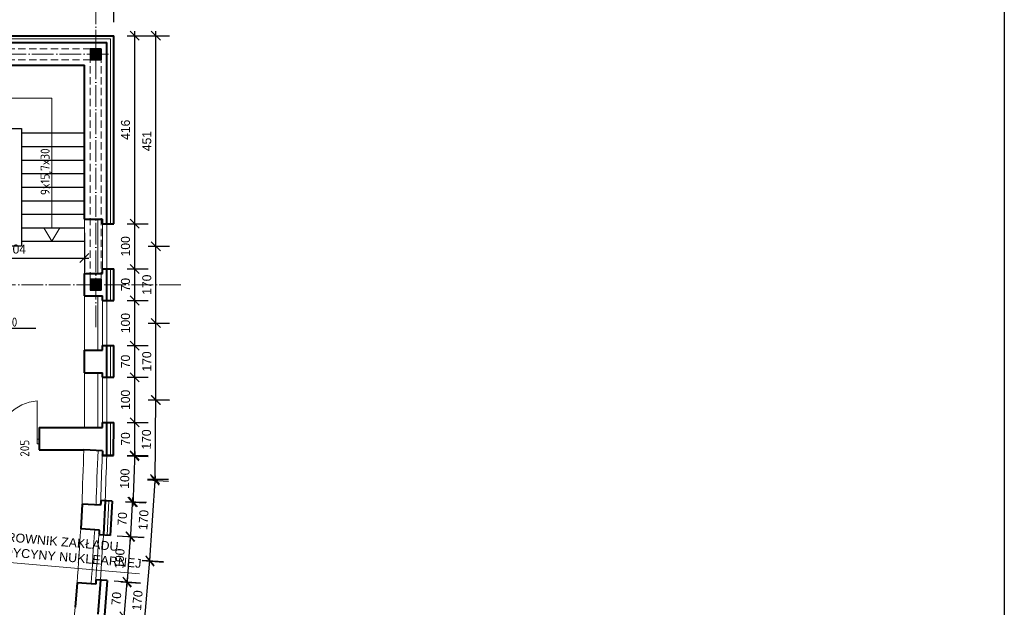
# Model space of a CAD drawing. Header units: millimetres. Extents: x -32003 to -19505, y 17931 to 29358.
# Tile 71 of 92: x -21688 to -19505, y 21105 to 22406. Entities that reach past the tile are written whole.
import ezdxf

# ---------------------------------------------------------------- set-up
doc = ezdxf.new("R2010")
doc.units = ezdxf.units.MM
doc.header["$PDMODE"] = 3
for name, pattern in [('ACAD_ISO03W100', [30, 12, -18]), ('ACAD_ISO04W100', [30.5, 24, -3, 0.5, -3]), ('KRESKOWA_X2', [12, 8, -4])]:
    doc.linetypes.add(name, pattern=pattern)
for name, color, linetype, lineweight in [('_wymiary', 1, 'Continuous', 9), ('drzwi', 140, 'Continuous', 13), ('opisy drzwi', 40, 'Continuous', 13), ('opisy pom', 3, 'Continuous', 18), ('przerywana', 7, 'KRESKOWA_X2', 5), ('schody', 21, 'Continuous', 25), ('symetria', 7, 'ACAD_ISO03W100', 5), ('SZRAF', 51, 'Continuous', 9), ('słupy', 2, 'Continuous', 30), ('ściana', 4, 'Continuous', 40)]:
    doc.layers.add(name, color=color, linetype=linetype, lineweight=lineweight)
doc.styles.add('ISO', font='isocp.shx')
doc.styles.add('ROMANS', font='ROMANS')
doc.styles.add('SYSTEM', font='TXT')
doc.linetypes.add('BATTING', pattern='A,0.0001,-0.1,[134,ltypeshp.shx,S=0.1,R=0,X=-0.1,Y=0],-0.2,[134,ltypeshp.shx,S=0.1,R=180,X=0.1,Y=0],-0.1', length=0.4001)
doc.dimstyles.new('Jacek2', dxfattribs={"dimscale": 2, "dimtxt": 10, "dimasz": 10, "dimexe": 15, "dimexo": 15, "dimgap": 5, "dimtad": 1, "dimdec": 0, "dimrnd": 0.5, "dimzin": 0, "dimdsep": 46, "dimtxsty": 'Standard', "dimblk": 'OBLIQUE', "dimcen": 0, "dimdle": 5, "dimadec": 1, "dimazin": 0, "dimtfac": 1, "dimtdec": 0, "dimtofl": 0, "dimtmove": 0, "dimatfit": 3, "dimfxl": 0, "dimtolj": 1, "dimtzin": 0, "dimarcsym": 0})

# ---------------------------------------------------------------- blocks, each defined once
blk = doc.blocks.new('_OBLIQUE')
at = {"color": 0, "linetype": 'ByBlock'}
blk.add_line((-0.5, -0.5), (0.5, 0.5), dxfattribs=at)
blk = doc.blocks.new('*D908')
at = {"layer": '_wymiary', "color": 0, "lineweight": -2}
for p, q in [((-21882.7, 22400.4), (-21882.7, 22483)), ((-21479.2, 22400.4), (-21479.2, 22483)), ((-21469.2, 22453), (-21892.7, 22453))]:
    blk.add_line(p, q, dxfattribs=at)
at = {"layer": 'Defpoints', "color": 0}
for p in [(-21882.7, 22453), (-21882.7, 22370.4), (-21479.2, 22370.4)]:
    blk.add_point(p, dxfattribs=at)
at = {"layer": '_wymiary', "color": 0, "lineweight": -2, "xscale": 20, "yscale": 20, "zscale": 20, "rotation": 180}
blk.add_blockref('_OBLIQUE', (-21882.7, 22453), dxfattribs=at)
at = {"layer": '_wymiary', "color": 0, "lineweight": -2, "xscale": 20, "yscale": 20, "zscale": 20}
blk.add_blockref('_OBLIQUE', (-21479.2, 22453), dxfattribs=at)
at = {"layer": '_wymiary', "color": 0, "insert": (-21680.9, 22473), "char_height": 20, "attachment_point": 5}
blk.add_mtext('\\A1;404', dxfattribs=at)
blk = doc.blocks.new('*D737')
at = {"layer": '_wymiary', "color": 0, "lineweight": -2}
for p, q in [((-21932.7, 22483), (-21932.7, 22560.4)), ((-21479.2, 22400.4), (-21479.2, 22560.4)), ((-21469.2, 22530.4), (-21942.7, 22530.4))]:
    blk.add_line(p, q, dxfattribs=at)
at = {"layer": 'Defpoints', "color": 0}
for p in [(-21932.7, 22530.4), (-21932.7, 22453), (-21479.2, 22370.4)]:
    blk.add_point(p, dxfattribs=at)
at = {"layer": '_wymiary', "color": 0, "lineweight": -2, "xscale": 20, "yscale": 20, "zscale": 20, "rotation": 180}
blk.add_blockref('_OBLIQUE', (-21932.7, 22530.4), dxfattribs=at)
at = {"layer": '_wymiary', "color": 0, "lineweight": -2, "xscale": 20, "yscale": 20, "zscale": 20}
blk.add_blockref('_OBLIQUE', (-21479.2, 22530.4), dxfattribs=at)
at = {"layer": '_wymiary', "color": 0, "insert": (-21705.9, 22550.4), "char_height": 20, "attachment_point": 5}
blk.add_mtext('\\A1;454', dxfattribs=at)
blk = doc.blocks.new('*D1071')
at = {"layer": '_wymiary', "color": 0, "lineweight": -2}
for p, q in [((-21449.2, 22370.4), (-21403.1, 22370.4)), ((-21433.1, 22380.4), (-21433.1, 21944.4)), ((-21449.2, 21954.4), (-21403.1, 21954.4))]:
    blk.add_line(p, q, dxfattribs=at)
at = {"layer": 'Defpoints', "color": 0}
for p in [(-21479.2, 22370.4), (-21479.2, 21954.4), (-21433.1, 21954.4)]:
    blk.add_point(p, dxfattribs=at)
at = {"layer": '_wymiary', "color": 0, "lineweight": -2, "xscale": 20, "yscale": 20, "zscale": 20}
for p, rotation in [((-21433.1, 22370.4), 90), ((-21433.1, 21954.4), 270)]:
    blk.add_blockref('_OBLIQUE', p, dxfattribs=dict(at, rotation=rotation))
at = {"layer": '_wymiary', "color": 0, "insert": (-21453.1, 22162.4), "char_height": 20, "attachment_point": 5, "rotation": 90}
blk.add_mtext('\\A1;416', dxfattribs=at)
blk = doc.blocks.new('*D1072')
at = {"layer": '_wymiary', "color": 0, "lineweight": -2}
for p, q in [((-21449.2, 21954.4), (-21403.1, 21954.4)), ((-21433.1, 21964.4), (-21433.1, 21844.4)), ((-21449.2, 21854.4), (-21403.1, 21854.4))]:
    blk.add_line(p, q, dxfattribs=at)
at = {"layer": 'Defpoints', "color": 0}
for p in [(-21479.2, 21954.4), (-21479.2, 21854.4), (-21433.1, 21854.4)]:
    blk.add_point(p, dxfattribs=at)
at = {"layer": '_wymiary', "color": 0, "lineweight": -2, "xscale": 20, "yscale": 20, "zscale": 20}
for p, rotation in [((-21433.1, 21954.4), 90), ((-21433.1, 21854.4), 270)]:
    blk.add_blockref('_OBLIQUE', p, dxfattribs=dict(at, rotation=rotation))
at = {"layer": '_wymiary', "color": 0, "insert": (-21453.1, 21904.4), "char_height": 20, "attachment_point": 5, "rotation": 90}
blk.add_mtext('\\A1;100', dxfattribs=at)
blk = doc.blocks.new('*D1073')
at = {"layer": '_wymiary', "color": 0, "lineweight": -2}
for p, q in [((-21449.2, 21854.4), (-21403.1, 21854.4)), ((-21433.1, 21864.4), (-21433.1, 21774.4)), ((-21449.2, 21784.4), (-21403.1, 21784.4))]:
    blk.add_line(p, q, dxfattribs=at)
at = {"layer": 'Defpoints', "color": 0}
for p in [(-21479.2, 21854.4), (-21479.2, 21784.4), (-21433.1, 21784.4)]:
    blk.add_point(p, dxfattribs=at)
at = {"layer": '_wymiary', "color": 0, "lineweight": -2, "xscale": 20, "yscale": 20, "zscale": 20}
for p, rotation in [((-21433.1, 21854.4), 90), ((-21433.1, 21784.4), 270)]:
    blk.add_blockref('_OBLIQUE', p, dxfattribs=dict(at, rotation=rotation))
at = {"layer": '_wymiary', "color": 0, "insert": (-21453.1, 21819.4), "char_height": 20, "attachment_point": 5, "rotation": 90}
blk.add_mtext('\\A1;70', dxfattribs=at)
blk = doc.blocks.new('*D1074')
at = {"layer": '_wymiary', "color": 0, "lineweight": -2}
for p, q in [((-21449.2, 21784.4), (-21403.1, 21784.4)), ((-21433.1, 21794.4), (-21433.1, 21674.4)), ((-21449.2, 21684.4), (-21403.1, 21684.4))]:
    blk.add_line(p, q, dxfattribs=at)
at = {"layer": 'Defpoints', "color": 0}
for p in [(-21479.2, 21784.4), (-21479.2, 21684.4), (-21433.1, 21684.4)]:
    blk.add_point(p, dxfattribs=at)
at = {"layer": '_wymiary', "color": 0, "lineweight": -2, "xscale": 20, "yscale": 20, "zscale": 20}
for p, rotation in [((-21433.1, 21784.4), 90), ((-21433.1, 21684.4), 270)]:
    blk.add_blockref('_OBLIQUE', p, dxfattribs=dict(at, rotation=rotation))
at = {"layer": '_wymiary', "color": 0, "insert": (-21453.1, 21734.4), "char_height": 20, "attachment_point": 5, "rotation": 90}
blk.add_mtext('\\A1;100', dxfattribs=at)
blk = doc.blocks.new('*D1075')
at = {"layer": '_wymiary', "color": 0, "lineweight": -2}
for p, q in [((-21433.1, 21694.4), (-21433.1, 21604.4)), ((-21449.2, 21684.4), (-21403.1, 21684.4)), ((-21449.2, 21614.4), (-21403.1, 21614.4))]:
    blk.add_line(p, q, dxfattribs=at)
at = {"layer": 'Defpoints', "color": 0}
for p in [(-21479.2, 21684.4), (-21479.2, 21614.4), (-21433.1, 21614.4)]:
    blk.add_point(p, dxfattribs=at)
at = {"layer": '_wymiary', "color": 0, "lineweight": -2, "xscale": 20, "yscale": 20, "zscale": 20}
for p, rotation in [((-21433.1, 21684.4), 90), ((-21433.1, 21614.4), 270)]:
    blk.add_blockref('_OBLIQUE', p, dxfattribs=dict(at, rotation=rotation))
at = {"layer": '_wymiary', "color": 0, "insert": (-21453.1, 21649.4), "char_height": 20, "attachment_point": 5, "rotation": 90}
blk.add_mtext('\\A1;70', dxfattribs=at)
blk = doc.blocks.new('*D1076')
at = {"layer": '_wymiary', "color": 0, "lineweight": -2}
for p, q in [((-21449.2, 21614.4), (-21403.1, 21614.4)), ((-21433.1, 21624.4), (-21433.1, 21504.4)), ((-21449.1, 21514.4), (-21403.1, 21514.4))]:
    blk.add_line(p, q, dxfattribs=at)
at = {"layer": 'Defpoints', "color": 0}
for p in [(-21479.2, 21614.4), (-21479.1, 21514.4), (-21433.1, 21514.4)]:
    blk.add_point(p, dxfattribs=at)
at = {"layer": '_wymiary', "color": 0, "lineweight": -2, "xscale": 20, "yscale": 20, "zscale": 20}
for p, rotation in [((-21433.1, 21614.4), 90), ((-21433.1, 21514.4), 270)]:
    blk.add_blockref('_OBLIQUE', p, dxfattribs=dict(at, rotation=rotation))
at = {"layer": '_wymiary', "color": 0, "insert": (-21453.1, 21564.4), "char_height": 20, "attachment_point": 5, "rotation": 90}
blk.add_mtext('\\A1;100', dxfattribs=at)
blk = doc.blocks.new('*D1077')
at = {"layer": '_wymiary', "color": 0, "lineweight": -2}
for p, q in [((-21433.1, 21524.4), (-21433.1, 21431.3)), ((-21449.1, 21514.4), (-21403.1, 21514.4)), ((-21449.5, 21441.3), (-21403.1, 21441.3))]:
    blk.add_line(p, q, dxfattribs=at)
at = {"layer": 'Defpoints', "color": 0}
for p in [(-21479.1, 21514.4), (-21479.5, 21441.3), (-21433.1, 21441.3)]:
    blk.add_point(p, dxfattribs=at)
at = {"layer": '_wymiary', "color": 0, "lineweight": -2, "xscale": 20, "yscale": 20, "zscale": 20}
for p, rotation in [((-21433.1, 21514.4), 90), ((-21433.1, 21441.3), 270)]:
    blk.add_blockref('_OBLIQUE', p, dxfattribs=dict(at, rotation=rotation))
at = {"layer": '_wymiary', "color": 0, "insert": (-21453.1, 21477.8), "char_height": 20, "attachment_point": 5, "rotation": 90}
blk.add_mtext('\\A1;70', dxfattribs=at)
blk = doc.blocks.new('*D1078')
at = {"layer": '_wymiary', "color": 0, "lineweight": -2}
for p, q in [((-21449.5, 21440.3), (-21402.9, 21438.7)), ((-21432.5, 21449.7), (-21436.7, 21328.8)), ((-21453, 21339.3), (-21406.4, 21337.7))]:
    blk.add_line(p, q, dxfattribs=at)
at = {"layer": 'Defpoints', "color": 0}
for p in [(-21479.5, 21441.3), (-21483, 21340.4), (-21436.4, 21338.8)]:
    blk.add_point(p, dxfattribs=at)
at = {"layer": '_wymiary', "color": 0, "lineweight": -2, "xscale": 20, "yscale": 20, "zscale": 20}
for p, rotation in [((-21432.9, 21439.7), 88.00803695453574), ((-21436.4, 21338.8), 268.0080369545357)]:
    blk.add_blockref('_OBLIQUE', p, dxfattribs=dict(at, rotation=rotation))
at = {"layer": '_wymiary', "color": 0, "insert": (-21454.6, 21389.9), "char_height": 20, "attachment_point": 5, "rotation": 88.008}
blk.add_mtext('\\A1;100', dxfattribs=at)
blk = doc.blocks.new('*D1079')
at = {"layer": '_wymiary', "color": 0, "lineweight": -2}
for p, q in [((-21437.7, 21348.1), (-21442.6, 21251.7)), ((-21453.1, 21338.9), (-21408.2, 21336.6)), ((-21456.9, 21262.5), (-21412.1, 21260.2))]:
    blk.add_line(p, q, dxfattribs=at)
at = {"layer": 'Defpoints', "color": 0}
for p in [(-21483, 21340.4), (-21486.9, 21264), (-21442.1, 21261.7)]:
    blk.add_point(p, dxfattribs=at)
at = {"layer": '_wymiary', "color": 0, "lineweight": -2, "xscale": 20, "yscale": 20, "zscale": 20}
for p, rotation in [((-21438.2, 21338.1), 87.09136692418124), ((-21442.1, 21261.7), 267.0913669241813)]:
    blk.add_blockref('_OBLIQUE', p, dxfattribs=dict(at, rotation=rotation))
at = {"layer": '_wymiary', "color": 0, "insert": (-21460.1, 21300.9), "char_height": 20, "attachment_point": 5, "rotation": 87.0914}
blk.add_mtext('\\A1;70', dxfattribs=at)
blk = doc.blocks.new('*D1080')
at = {"layer": '_wymiary', "color": 0, "lineweight": -2}
for p, q in [((-21471.9, 21263.2), (-21413, 21259.3)), ((-21442.2, 21271.2), (-21450.2, 21151.5)), ((-21478.5, 21163.4), (-21419.6, 21159.5))]:
    blk.add_line(p, q, dxfattribs=at)
at = {"layer": 'Defpoints', "color": 0}
for p in [(-21501.9, 21265.2), (-21508.5, 21165.4), (-21449.5, 21161.5)]:
    blk.add_point(p, dxfattribs=at)
at = {"layer": '_wymiary', "color": 0, "lineweight": -2, "xscale": 20, "yscale": 20, "zscale": 20}
for p, rotation in [((-21442.9, 21261.3), 86.21521008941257), ((-21449.5, 21161.5), 266.2152100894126)]:
    blk.add_blockref('_OBLIQUE', p, dxfattribs=dict(at, rotation=rotation))
at = {"layer": '_wymiary', "color": 0, "insert": (-21466.2, 21212.7), "char_height": 20, "attachment_point": 5, "rotation": 86.2152}
blk.add_mtext('\\A1;100', dxfattribs=at)
blk = doc.blocks.new('*D1081')
at = {"layer": '_wymiary', "color": 0, "lineweight": -2}
for p, q in [((-21449.4, 21170.7), (-21457.3, 21074.5)), ((-21463.6, 21161.8), (-21420.3, 21158.2)), ((-21469.9, 21085.5), (-21426.6, 21082))]:
    blk.add_line(p, q, dxfattribs=at)
at = {"layer": 'Defpoints', "color": 0}
for p in [(-21493.5, 21164.2), (-21499.8, 21088), (-21456.5, 21084.5)]:
    blk.add_point(p, dxfattribs=at)
at = {"layer": '_wymiary', "color": 0, "lineweight": -2, "xscale": 20, "yscale": 20, "zscale": 20}
for p, rotation in [((-21450.2, 21160.7), 85.32028584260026), ((-21456.5, 21084.5), 265.3202858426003)]:
    blk.add_blockref('_OBLIQUE', p, dxfattribs=dict(at, rotation=rotation))
at = {"layer": '_wymiary', "color": 0, "insert": (-21473.3, 21124.2), "char_height": 20, "attachment_point": 5, "rotation": 85.3203}
blk.add_mtext('\\A1;70', dxfattribs=at)
blk = doc.blocks.new('*D864')
at = {"layer": '_wymiary', "color": 0, "lineweight": -2}
for p, q in [((-21415.3, 21020.2), (-21398.2, 21217.3)), ((-21416.3, 21208.8), (-21369.2, 21204.7)), ((-21431.6, 21031.6), (-21384.5, 21027.5))]:
    blk.add_line(p, q, dxfattribs=at)
at = {"layer": 'Defpoints', "color": 0}
for p in [(-21446.2, 21211.4), (-21399.1, 21207.3), (-21461.5, 21034.2)]:
    blk.add_point(p, dxfattribs=at)
at = {"layer": '_wymiary', "color": 0, "lineweight": -2, "xscale": 20, "yscale": 20, "zscale": 20}
for p, rotation in [((-21399.1, 21207.3), 85.05518331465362), ((-21414.4, 21030.1), 265.0551833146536)]:
    blk.add_blockref('_OBLIQUE', p, dxfattribs=dict(at, rotation=rotation))
at = {"layer": '_wymiary', "color": 0, "insert": (-21426.7, 21120.4), "char_height": 20, "attachment_point": 5, "rotation": 85.0552}
blk.add_mtext('\\A1;170', dxfattribs=at)
blk = doc.blocks.new('*D865')
at = {"layer": '_wymiary', "color": 0, "lineweight": -2}
for p, q in [((-21404.7, 21387.3), (-21357.5, 21384.2)), ((-21399.7, 21198.3), (-21386.8, 21396.1)), ((-21416.3, 21209.4), (-21369.1, 21206.4))]:
    blk.add_line(p, q, dxfattribs=at)
at = {"layer": 'Defpoints', "color": 0}
for p in [(-21434.6, 21389.2), (-21387.5, 21386.2), (-21446.2, 21211.4)]:
    blk.add_point(p, dxfattribs=at)
at = {"layer": '_wymiary', "color": 0, "lineweight": -2, "xscale": 20, "yscale": 20, "zscale": 20}
for p, rotation in [((-21387.5, 21386.2), 86.27914424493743), ((-21399, 21208.3), 266.2791442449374)]:
    blk.add_blockref('_OBLIQUE', p, dxfattribs=dict(at, rotation=rotation))
at = {"layer": '_wymiary', "color": 0, "insert": (-21413.2, 21298.5), "char_height": 20, "attachment_point": 5, "rotation": 86.2791}
blk.add_mtext('\\A1;170', dxfattribs=at)
blk = doc.blocks.new('*D866')
at = {"layer": '_wymiary', "color": 0, "lineweight": -2}
for p, q in [((-21403.1, 21564.1), (-21355.9, 21563.7)), ((-21387.5, 21378.8), (-21385.8, 21574)), ((-21404.6, 21389), (-21357.5, 21388.6))]:
    blk.add_line(p, q, dxfattribs=at)
at = {"layer": 'Defpoints', "color": 0}
for p in [(-21433.1, 21564.4), (-21385.9, 21564), (-21434.6, 21389.2)]:
    blk.add_point(p, dxfattribs=at)
at = {"layer": '_wymiary', "color": 0, "lineweight": -2, "xscale": 20, "yscale": 20, "zscale": 20}
for p, rotation in [((-21385.9, 21564), 89.50043132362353), ((-21387.5, 21388.8), 269.5004313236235)]:
    blk.add_blockref('_OBLIQUE', p, dxfattribs=dict(at, rotation=rotation))
at = {"layer": '_wymiary', "color": 0, "insert": (-21406.7, 21476.6), "char_height": 20, "attachment_point": 5, "rotation": 89.5004}
blk.add_mtext('\\A1;170', dxfattribs=at)
blk = doc.blocks.new('*D867')
at = {"layer": '_wymiary', "color": 0, "lineweight": -2}
for p, q in [((-21403.1, 21734.4), (-21355.9, 21734.4)), ((-21385.9, 21554.4), (-21385.9, 21744.4)), ((-21403.1, 21564.4), (-21355.9, 21564.4))]:
    blk.add_line(p, q, dxfattribs=at)
at = {"layer": 'Defpoints', "color": 0}
for p in [(-21433.1, 21734.4), (-21385.9, 21734.4), (-21433.1, 21564.4)]:
    blk.add_point(p, dxfattribs=at)
at = {"layer": '_wymiary', "color": 0, "lineweight": -2, "xscale": 20, "yscale": 20, "zscale": 20}
for p, rotation in [((-21385.9, 21734.4), 90), ((-21385.9, 21564.4), 270)]:
    blk.add_blockref('_OBLIQUE', p, dxfattribs=dict(at, rotation=rotation))
at = {"layer": '_wymiary', "color": 0, "insert": (-21405.9, 21649.4), "char_height": 20, "attachment_point": 5, "rotation": 90}
blk.add_mtext('\\A1;170', dxfattribs=at)
blk = doc.blocks.new('*D868')
at = {"layer": '_wymiary', "color": 0, "lineweight": -2}
for p, q in [((-21385.9, 21724.4), (-21385.9, 21914.4)), ((-21403.1, 21904.4), (-21355.9, 21904.4)), ((-21403.1, 21734.4), (-21355.9, 21734.4))]:
    blk.add_line(p, q, dxfattribs=at)
at = {"layer": 'Defpoints', "color": 0}
for p in [(-21433.1, 21904.4), (-21385.9, 21904.4), (-21433.1, 21734.4)]:
    blk.add_point(p, dxfattribs=at)
at = {"layer": '_wymiary', "color": 0, "lineweight": -2, "xscale": 20, "yscale": 20, "zscale": 20}
for p, rotation in [((-21385.9, 21904.4), 90), ((-21385.9, 21734.4), 270)]:
    blk.add_blockref('_OBLIQUE', p, dxfattribs=dict(at, rotation=rotation))
at = {"layer": '_wymiary', "color": 0, "insert": (-21405.9, 21819.4), "char_height": 20, "attachment_point": 5, "rotation": 90}
blk.add_mtext('\\A1;170', dxfattribs=at)
blk = doc.blocks.new('*D869')
at = {"layer": '_wymiary', "color": 0, "lineweight": -2}
for p, q in [((-21449.2, 22370.4), (-21355.9, 22370.4)), ((-21385.9, 21894.4), (-21385.9, 22380.4)), ((-21403.1, 21904.4), (-21355.9, 21904.4))]:
    blk.add_line(p, q, dxfattribs=at)
at = {"layer": 'Defpoints', "color": 0}
for p in [(-21479.2, 22370.4), (-21385.9, 22370.4), (-21433.1, 21904.4)]:
    blk.add_point(p, dxfattribs=at)
at = {"layer": '_wymiary', "color": 0, "lineweight": -2, "xscale": 20, "yscale": 20, "zscale": 20}
for p, rotation in [((-21385.9, 22370.4), 90), ((-21385.9, 21904.4), 270)]:
    blk.add_blockref('_OBLIQUE', p, dxfattribs=dict(at, rotation=rotation))
at = {"layer": '_wymiary', "color": 0, "insert": (-21405.9, 22137.4), "char_height": 20, "attachment_point": 5, "rotation": 90}
blk.add_mtext('\\A1;451', dxfattribs=at)
blk = doc.blocks.new('*D1202')
at = {"layer": '_wymiary', "color": 0, "lineweight": -2}
for p, q in [((-21544.2, 21934.4), (-21544.2, 21848.2)), ((-21847.7, 21901.9), (-21847.7, 21848.2)), ((-21857.7, 21878.2), (-21534.2, 21878.2))]:
    blk.add_line(p, q, dxfattribs=at)
at = {"layer": 'Defpoints', "color": 0}
for p in [(-21544.2, 21964.4), (-21847.7, 21931.9), (-21544.2, 21878.2)]:
    blk.add_point(p, dxfattribs=at)
at = {"layer": '_wymiary', "color": 0, "lineweight": -2, "xscale": 20, "yscale": 20, "zscale": 20, "rotation": 180}
blk.add_blockref('_OBLIQUE', (-21847.7, 21878.2), dxfattribs=at)
at = {"layer": '_wymiary', "color": 0, "lineweight": -2, "xscale": 20, "yscale": 20, "zscale": 20}
blk.add_blockref('_OBLIQUE', (-21544.2, 21878.2), dxfattribs=at)
at = {"layer": '_wymiary', "color": 0, "insert": (-21695.9, 21898.2), "char_height": 20, "attachment_point": 5}
blk.add_mtext('\\A1;304', dxfattribs=at)

msp = doc.modelspace()

# ---------------------------------------------------------------- hatches: boundary and pattern name
at = {"layer": 'SZRAF', "ltscale": 0.5}
h = msp.add_hatch(color=256, dxfattribs=at)
h.paths.add_polyline_path([(-21506.7, 22341.9), (-21519.2, 22341.9), (-21519.2, 22329.4), (-21506.7, 22329.4), (-21506.7, 22334.4)])
h.paths.add_polyline_path([(-21506.7, 22329.4), (-21519.2, 22329.4), (-21519.2, 22316.9), (-21506.7, 22316.9)])
h.paths.add_polyline_path([(-21531.7, 22329.4), (-21531.7, 22316.9), (-21519.2, 22316.9), (-21519.2, 22329.4)])
h.paths.add_polyline_path([(-21531.7, 22329.4), (-21519.2, 22329.4), (-21519.2, 22341.9), (-21531.7, 22341.9)])
h = msp.add_hatch(color=256, dxfattribs=at)
h.paths.add_polyline_path([(-21506.7, 21831.9), (-21519.2, 21831.9), (-21519.2, 21819.4), (-21506.7, 21819.4), (-21506.7, 21824.4)])
h.paths.add_polyline_path([(-21506.7, 21819.4), (-21519.2, 21819.4), (-21519.2, 21806.9), (-21506.7, 21806.9)])
h.paths.add_polyline_path([(-21531.7, 21819.4), (-21531.7, 21806.9), (-21519.2, 21806.9), (-21519.2, 21819.4)])
h.paths.add_polyline_path([(-21531.7, 21819.4), (-21519.2, 21819.4), (-21519.2, 21831.9), (-21531.7, 21831.9)])

# ---------------------------------------------------------------- linework, layer by layer
msp.add_lwpolyline([(-32003.2, 29357.5), (-19505.5, 29357.5), (-19505.5, 17930.8), (-32003.2, 17930.8)], close=True)
at = {"ltscale": 2}
msp.add_lwpolyline([(-21745.9, 21742.5), (-21745.9, 21700.8), (-21761.6, 21723), (-21652, 21723)], dxfattribs=at)
at = {"layer": 'drzwi'}
for p, q in [((-21773, 22232.2), (-21616.5, 22232.2)), ((-21616.5, 22232.2), (-21616.5, 21945.4)), ((-21616.5, 21915.4), (-21634.2, 21945.4)), ((-21616.5, 21915.4), (-21598.8, 21945.4)), ((-21649.2, 21472.2), (-21649.2, 21562.2))]:
    msp.add_line(p, q, dxfattribs=at)
msp.add_lwpolyline([(-21649.2, 21467.2), (-21644.2, 21467.2), (-21644.2, 21477.2), (-21649.2, 21477.2)], close=True, dxfattribs=at)
msp.add_arc((-21641.3, 21464.4), 98.1, 94.5736, 175.4264, dxfattribs=at)
at = {"layer": 'opisy drzwi'}
for p, q in [((-21544.2, 21964.4), (-21544.2, 21844.4)), ((-21514.2, 21844.4), (-21514.2, 21964.4)), ((-21504.2, 21854.4), (-21504.2, 21954.4)), ((-21494.2, 21954.4), (-21494.2, 21854.4)), ((-21544.2, 21794.4), (-21544.2, 21674.4)), ((-21514.2, 21674.4), (-21514.2, 21794.4)), ((-21504.2, 21684.4), (-21504.2, 21784.4)), ((-21494.2, 21784.4), (-21494.2, 21684.4)), ((-21544.2, 21624.4), (-21544.2, 21504.4)), ((-21514.2, 21504.4), (-21514.2, 21624.4)), ((-21504.2, 21514.4), (-21504.2, 21614.4)), ((-21494.2, 21614.4), (-21494.2, 21514.4))]:
    msp.add_line(p, q, dxfattribs=at)
for centre, radius, start, end in [((-16772.7, 21225.9), 4777.9, 177.2715, 178.7107), ((-16771.4, 21225.9), 4748, 177.2715, 178.7194), ((-16771.4, 21225.9), 4738, 177.3925, 178.6041), ((-16771.4, 21225.9), 4728, 177.3925, 178.6041), ((-16789, 20903.3), 4777.9, 175.4884, 176.9276), ((-16787.8, 20903.2), 4748, 175.4884, 176.9364), ((-16787.8, 20903.2), 4738, 175.6094, 176.821), ((-16787.8, 20903.2), 4728, 175.6094, 176.821), ((-16815.4, 20580.7), 4777.9, 173.6987, 175.1379)]:
    msp.add_arc(centre, radius, start, end, dxfattribs=at)
at = {"layer": 'opisy pom'}
msp.add_line((-21866.1, 21217.7), (-21421.8, 21178.9), dxfattribs=at)
at = {"layer": 'przerywana', "ltscale": 2}
for p, q in [((-21506.7, 22341.9), (-28001.7, 22341.9)), ((-21531.7, 21806.9), (-21531.7, 22341.9)), ((-21506.7, 21806.9), (-21506.7, 22341.9)), ((-21506.7, 22316.9), (-28001.7, 22316.9))]:
    msp.add_line(p, q, dxfattribs=at)
at = {"layer": 'schody'}
for p, q in [((-21708.4, 22165.4), (-21683.4, 22165.4)), ((-21683.4, 22165.4), (-21683.4, 21905.4)), ((-21683.4, 22155.4), (-21544.2, 22155.4)), ((-21683.4, 22125.4), (-21544.2, 22125.4)), ((-21683.4, 22095.4), (-21544.2, 22095.4)), ((-21683.4, 22065.4), (-21544.2, 22065.4)), ((-21683.4, 22035.4), (-21544.2, 22035.4)), ((-21683.4, 22005.4), (-21544.2, 22005.4)), ((-21683.4, 21975.4), (-21544.2, 21975.4)), ((-21683.4, 21945.4), (-21544.2, 21945.4)), ((-21683.4, 21915.4), (-21544.2, 21915.4)), ((-21847.7, 21905.4), (-21683.4, 21905.4))]:
    msp.add_line(p, q, dxfattribs=at)
at = {"layer": 'symetria', "linetype": 'ACAD_ISO04W100', "ltscale": 2}
for p, q in [((-21519.2, 21725.4), (-21519.2, 22725)), ((-21490.6, 22329.4), (-28075.9, 22329.4)), ((-21330.7, 21819.4), (-25262.7, 21819.4))]:
    msp.add_line(p, q, dxfattribs=at)
at = {"layer": 'SZRAF', "linetype": 'BATTING', "ltscale": 14}
for p, q in [((-21882.7, 22363.4), (-21486.2, 22363.4)), ((-21486.2, 21954.4), (-21486.2, 22363.4)), ((-21486.2, 21784.4), (-21486.2, 21854.4)), ((-21486.2, 21614.4), (-21486.2, 21684.4)), ((-21486.5, 21441.4), (-21486.1, 21514.4)), ((-21490, 21340.7), (-21493.9, 21264.3))]:
    msp.add_line(p, q, dxfattribs=at)
at = {"layer": 'słupy'}
for p, q in [((-21531.7, 22341.9), (-21531.7, 22316.9)), ((-21506.7, 22341.9), (-21531.7, 22341.9)), ((-21531.7, 22341.9), (-21506.7, 22341.9)), ((-21531.7, 22341.9), (-21506.7, 22341.9)), ((-21531.7, 22341.9), (-21506.7, 22341.9)), ((-21531.7, 22341.9), (-21531.7, 22316.9)), ((-21531.7, 22341.9), (-21531.7, 22316.9)), ((-21506.7, 22341.9), (-21506.7, 22316.9)), ((-21506.7, 22341.9), (-21506.7, 22316.9)), ((-21506.7, 22341.9), (-21506.7, 22316.9)), ((-21506.7, 22316.9), (-21531.7, 22316.9)), ((-21531.7, 22316.9), (-21506.7, 22316.9)), ((-21531.7, 22316.9), (-21506.7, 22316.9)), ((-21531.7, 21831.9), (-21531.7, 21806.9)), ((-21506.7, 21831.9), (-21531.7, 21831.9)), ((-21531.7, 21831.9), (-21506.7, 21831.9)), ((-21531.7, 21831.9), (-21506.7, 21831.9)), ((-21531.7, 21831.9), (-21506.7, 21831.9)), ((-21531.7, 21831.9), (-21531.7, 21806.9)), ((-21531.7, 21831.9), (-21531.7, 21806.9)), ((-21506.7, 21831.9), (-21506.7, 21806.9)), ((-21506.7, 21831.9), (-21506.7, 21806.9)), ((-21506.7, 21831.9), (-21506.7, 21806.9)), ((-21506.7, 21806.9), (-21531.7, 21806.9)), ((-21531.7, 21806.9), (-21506.7, 21806.9)), ((-21531.7, 21806.9), (-21506.7, 21806.9))]:
    msp.add_line(p, q, dxfattribs=at)
at = {"layer": 'ściana'}
for p, q in [((-21882.7, 22370.4), (-21479.2, 22370.4)), ((-21479.2, 21954.4), (-21479.2, 22370.4)), ((-21882.7, 22355.4), (-21494.2, 22355.4)), ((-21494.2, 21954.4), (-21494.2, 22355.4)), ((-21872.7, 22305.4), (-21544.2, 22305.4)), ((-21544.2, 21964.4), (-21544.2, 22305.4)), ((-21544.2, 21964.4), (-21504.2, 21964.4)), ((-21504.2, 21954.4), (-21504.2, 21964.4)), ((-21504.2, 21954.4), (-21479.2, 21954.4)), ((-21544.2, 21844.4), (-21504.2, 21844.4)), ((-21544.2, 21794.4), (-21544.2, 21844.4)), ((-21504.2, 21854.4), (-21479.2, 21854.4)), ((-21504.2, 21844.4), (-21504.2, 21854.4)), ((-21504.2, 21844.4), (-21504.2, 21854.4)), ((-21494.2, 21784.4), (-21494.2, 21854.4)), ((-21479.2, 21784.4), (-21479.2, 21854.4)), ((-21544.2, 21794.4), (-21504.2, 21794.4)), ((-21504.2, 21784.4), (-21504.2, 21794.4)), ((-21504.2, 21784.4), (-21479.2, 21784.4)), ((-21544.2, 21624.4), (-21544.2, 21674.4)), ((-21544.2, 21674.4), (-21504.2, 21674.4)), ((-21504.2, 21674.4), (-21504.2, 21684.4)), ((-21504.2, 21684.4), (-21479.2, 21684.4)), ((-21494.2, 21614.4), (-21494.2, 21684.4)), ((-21479.2, 21614.4), (-21479.2, 21684.4)), ((-21544.2, 21624.4), (-21504.2, 21624.4)), ((-21504.2, 21614.4), (-21504.2, 21624.4)), ((-21504.2, 21614.4), (-21479.2, 21614.4)), ((-21644.2, 21503.4), (-21544.2, 21503.4)), ((-21644.2, 21503.4), (-21644.2, 21453.4)), ((-21544.2, 21503.4), (-21504.2, 21503.4)), ((-21504.2, 21503.4), (-21504.2, 21514.4)), ((-21504.2, 21514.4), (-21479.1, 21514.4)), ((-21494.5, 21441), (-21494.2, 21503.4)), ((-21494.2, 21503.4), (-21494.2, 21514.4)), ((-21479.5, 21441.3), (-21479.1, 21514.4)), ((-21644.2, 21453.4), (-21545.3, 21453.4)), ((-21504, 21451.5), (-21545.3, 21453.4)), ((-21479.5, 21441.3), (-21504.5, 21441.5)), ((-21504.5, 21441.5), (-21479.5, 21441.3)), ((-21483, 21340.4), (-21508, 21341.6)), ((-21549.4, 21333.5), (-21552.2, 21279.1)), ((-21508.2, 21331.6), (-21549.4, 21333.5)), ((-21498, 21341.1), (-21501.9, 21265.2)), ((-21483, 21340.4), (-21486.9, 21264)), ((-21511.1, 21275.9), (-21552.2, 21279.1)), ((-21486.9, 21264), (-21511.8, 21265.9)), ((-21560.1, 21159.4), (-21564.5, 21105.1)), ((-21519, 21156.2), (-21560.1, 21159.4)), ((-21493.5, 21164.2), (-21518.4, 21166.2)), ((-21508.5, 21165.4), (-21514.7, 21089.6)), ((-21493.5, 21164.2), (-21499.8, 21088))]:
    msp.add_line(p, q, dxfattribs=at)
for centre, start, end in [((-16771.4, 21225.9), 177.2714, 177.3923), ((-16771.4, 21225.9), 178.6014, 178.7224), ((-16787.8, 20903.2), 175.4883, 175.6093), ((-16787.8, 20903.2), 176.8183, 176.9393)]:
    msp.add_arc(centre, 4738, start, end, dxfattribs=at)

# ---------------------------------------------------------------- texts
at = {"layer": 'opisy drzwi', "style": 'ISO'}
msp.add_text('205', height=20, rotation=90, dxfattribs=at).set_placement((-21666.5, 21438.4))
at = {"layer": 'opisy pom', "attachment_point": 1}
for s, insert, char_height, rotation, style in [('{\\Fisocp.shx|c238;9x15,7x30}', (-21641.3, 22017.8), 20, 90, 'ROMANS'), ('{\\fArial|b0|i0|c238|p34;KIEROWNIK ZAKŁADU \\PMEDYCYNY NUKLEARNEJ}', (-21760.2, 21274.6), 19.8, 355.0603, 'SYSTEM')]:
    msp.add_mtext(s, dxfattribs=dict(at, insert=insert, char_height=char_height, rotation=rotation, style=style))
at = {"layer": 'opisy pom', "insert": (-21759.6, 21746.5), "char_height": 20, "attachment_point": 1, "style": 'ROMANS'}
msp.add_mtext('{\\Fisocp.shx|c0;±\\Fisocp.shx|c1; \\Fisocp.shx|c238;0,00}', dxfattribs=at)

# ---------------------------------------------------------------- dimensions: what is measured, and where the dimension line sits
at = {"layer": '_wymiary'}
for base, p2, picture, middle in [((-21932.6678874, 22530.422478), (-21932.6678874, 22452.9623479), '*D737', (-21705.9178874, 22550.422478)), ((-21882.6678874, 22452.9623479), (-21882.6678874, 22370.366158), '*D908', (-21680.9178874, 22472.9623479))]:
    dim = msp.add_linear_dim(base=base, p1=(-21479.1678874, 22370.366158), p2=p2, dimstyle='Jacek2', dxfattribs=at)
    dim.commit()
    dim.dimension.update_dxf_attribs({"geometry": picture, "text_midpoint": middle})
dim = msp.add_linear_dim(base=(-21433.1, 21954.4), p1=(-21479.2, 22370.4), p2=(-21479.2, 21954.4), angle=90, dimstyle='Jacek2', dxfattribs=at)
dim.commit()
dim.dimension.update_dxf_attribs({"geometry": '*D1071', "text_midpoint": (-21453.1, 22162.4)})
for base, p1, p2, angle, text, picture, middle in [((-21385.9, 22370.4), (-21433.1, 21904.4), (-21479.2, 22370.4), 270, '451', '*D869', (-21405.9, 22137.4)), ((-21433.1, 21441.3), (-21479.1, 21514.4), (-21479.5, 21441.3), 90, '70', '*D1077', (-21453.1, 21477.8))]:
    dim = msp.add_linear_dim(base=base, p1=p1, p2=p2, angle=angle, text=text, dimstyle='Jacek2', override={"dimtmove": 1}, dxfattribs=at)
    dim.commit()
    dim.dimension.update_dxf_attribs({"geometry": picture, "text_midpoint": middle})
dim = msp.add_linear_dim(base=(-21544.1678874, 21878.1910302), p1=(-21847.6678874, 21931.9099892), p2=(-21544.1678874, 21964.366158), dimstyle='Jacek2', override={"dimtmove": 1}, dxfattribs=at)
dim.commit()
dim.dimension.update_dxf_attribs({"geometry": '*D1202', "text_midpoint": (-21695.9178874, 21898.1910302)})
for base, p1, p2, picture, middle in [((-21433.1, 21854.4), (-21479.2, 21954.4), (-21479.2, 21854.4), '*D1072', (-21453.1, 21904.4)), ((-21433.1, 21784.4), (-21479.2, 21854.4), (-21479.2, 21784.4), '*D1073', (-21453.1, 21819.4)), ((-21433.1, 21684.4), (-21479.2, 21784.4), (-21479.2, 21684.4), '*D1074', (-21453.1, 21734.4)), ((-21433.1, 21614.4), (-21479.2, 21684.4), (-21479.2, 21614.4), '*D1075', (-21453.1, 21649.4)), ((-21433.1, 21514.4), (-21479.2, 21614.4), (-21479.1, 21514.4), '*D1076', (-21453.1, 21564.4))]:
    dim = msp.add_linear_dim(base=base, p1=p1, p2=p2, angle=90, dimstyle='Jacek2', override={"dimtmove": 1}, dxfattribs=at)
    dim.commit()
    dim.dimension.update_dxf_attribs({"geometry": picture, "text_midpoint": middle})
for p1, p2, distance, picture, middle in [((-21433.1, 21734.4), (-21433.1, 21904.4), -47.2, '*D868', (-21405.9, 21819.4)), ((-21433.1, 21564.4), (-21433.1, 21734.4), -47.2, '*D867', (-21405.9, 21649.4)), ((-21501.9, 21265.2), (-21508.5, 21165.4), 59.1, '*D1080', (-21466.2, 21212.7))]:
    dim = msp.add_aligned_dim(p1=p1, p2=p2, distance=distance, dimstyle='Jacek2', dxfattribs=at)
    dim.commit()
    dim.dimension.update_dxf_attribs({"geometry": picture, "text_midpoint": middle})
for p1, p2, distance, text, picture, middle in [((-21434.6, 21389.2), (-21433.1, 21564.4), -47.2, '170', '*D866', (-21406.7, 21476.6)), ((-21479.5, 21441.3), (-21483, 21340.4), 46.7, '100', '*D1078', (-21454.6, 21389.9)), ((-21446.2, 21211.4), (-21434.6, 21389.2), -47.3, '170', '*D865', (-21413.2, 21298.5)), ((-21483, 21340.4), (-21486.9, 21264), 44.9, '70', '*D1079', (-21460.1, 21300.9)), ((-21461.5, 21034.2), (-21446.2, 21211.4), -47.3, '170', '*D864', (-21426.7, 21120.4)), ((-21493.5, 21164.2), (-21499.8, 21088), 43.4, '70', '*D1081', (-21473.3, 21124.2))]:
    dim = msp.add_aligned_dim(p1=p1, p2=p2, distance=distance, text=text, dimstyle='Jacek2', dxfattribs=at)
    dim.commit()
    dim.dimension.update_dxf_attribs({"geometry": picture, "text_midpoint": middle})

doc.saveas('drawing.dxf')
